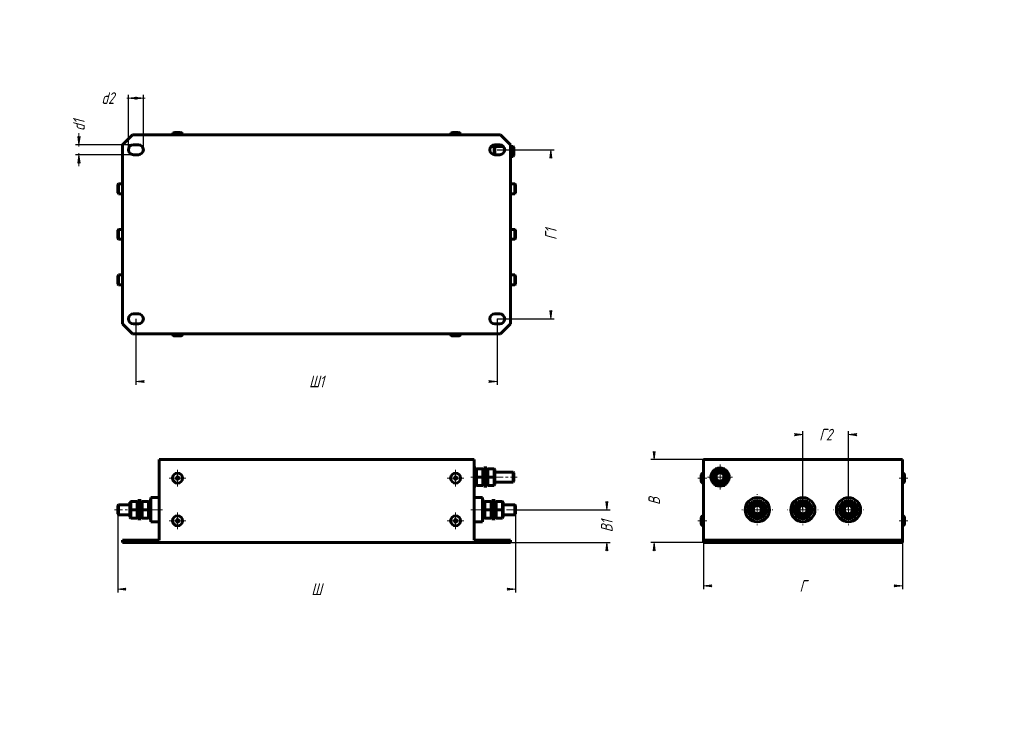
# Model space of a CAD drawing. Header units: millimetres. Extents: x 0 to 594, y 0 to 420.
import ezdxf

# ---------------------------------------------------------------- set-up
doc = ezdxf.new("R2010")
doc.units = ezdxf.units.MM
for name, pattern in [('K5LT_AXLED', [12, 7.5, -1.5, 1.5, -1.5]), ('K5LT_BASIC', [0]), ('K5LT_THIN', [0])]:
    doc.linetypes.add(name, pattern=pattern)
doc.layers.add('Системный слой', color=7, linetype='Continuous')
doc.styles.add('KDIMTEXTSTYLE', font='GOST_AU.SHX', dxfattribs={"width": 0.96, "oblique": 15, "height": 5})
doc.dimstyles.new('KDIMSTYLE (1.00)', dxfattribs={"dimtxt": 5, "dimasz": 1, "dimexe": 2, "dimexo": 0, "dimgap": 1, "dimtad": 1, "dimtxsty": 'KDIMTEXTSTYLE', "dimsah": 1, "dimcen": 0, "dimdle": 1, "dimadec": 0, "dimazin": 0, "dimtfac": 0.667, "dimtmove": 0, "dimatfit": 3, "dimfxl": 1, "dimtvp": 1, "dimtolj": 1, "dimtzin": 0, "dimarcsym": 0})

# ---------------------------------------------------------------- blocks, each defined once
blk = doc.blocks.new('U0')
at = {"layer": 'Системный слой', "color": 150, "linetype": 'K5LT_BASIC', "lineweight": 60, "true_color": 0x0080ff}
for p, q in [((286.7096877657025, 343.5954764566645), (291.8457557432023, 343.5954764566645)), ((296.1096877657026, 343.5954764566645), (297.6096877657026, 343.5954764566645))]:
    blk.add_line(p, q, dxfattribs=at)
blk = doc.blocks.new('KDIMARROW_01')
at = {"layer": 'Системный слой'}
blk.add_hatch(color=0, dxfattribs=at).paths.add_polyline_path([(-5, -0.6582624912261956), (0, 0), (-5, 0.658262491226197), (-4.5, 5.51091059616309e-16)])
at = {"layer": 'Системный слой', "color": 0, "linetype": 'K5LT_THIN', "lineweight": 18}
for p, q in [((-4.5, 5.51091059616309e-16), (-5, 0.658262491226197)), ((-5, 0.658262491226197), (0, 0)), ((0, 0), (-5, -0.6582624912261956)), ((-5, -0.6582624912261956), (-4.5, 5.51091059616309e-16)), ((0, 0), (-1, 0))]:
    blk.add_line(p, q, dxfattribs=at)
blk = doc.blocks.new('KDIMARROW_02')
at = {"layer": 'Системный слой'}
blk.add_hatch(color=0, dxfattribs=at).paths.add_polyline_path([(4.5, -5.51091059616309e-16), (5, 0.6582624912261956), (0, 0), (5, -0.658262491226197)])
at = {"layer": 'Системный слой', "color": 0, "linetype": 'K5LT_THIN', "lineweight": 18}
for p, q in [((0, 0), (-1, 0)), ((5, 0.6582624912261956), (0, 0)), ((0, 0), (5, -0.658262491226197)), ((0, 0), (7, -8.572527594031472e-16)), ((4.5, -5.51091059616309e-16), (5, 0.6582624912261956)), ((5, -0.658262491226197), (4.5, -5.51091059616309e-16))]:
    blk.add_line(p, q, dxfattribs=at)
blk = doc.blocks.new('U1')
at = {"layer": 'Системный слой', "color": 150, "linetype": 'K5LT_BASIC', "lineweight": 60, "true_color": 0x0080ff}
for p, q in [((279.1096877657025, 124.5408172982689), (279.1096877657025, 131.8408172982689)), ((279.1096877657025, 117.2408172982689), (279.1096877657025, 124.5408172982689))]:
    blk.add_line(p, q, dxfattribs=at)
blk = doc.blocks.new('U2')
at = {"layer": 'Системный слой', "color": 150, "linetype": 'K5LT_BASIC', "lineweight": 60, "true_color": 0x0080ff}
for p, q in [((298.1096877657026, 146.740817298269), (298.1096877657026, 144.240817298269)), ((298.1096877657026, 144.240817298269), (298.1096877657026, 141.7408172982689))]:
    blk.add_line(p, q, dxfattribs=at)
blk = doc.blocks.new('U3')
at = {"layer": 'Системный слой', "color": 150, "linetype": 'K5LT_BASIC', "lineweight": 60, "true_color": 0x0080ff}
for p, q in [((297.6096877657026, 147.240817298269), (297.6096877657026, 144.240817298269)), ((297.6096877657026, 144.240817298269), (297.6096877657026, 141.240817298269))]:
    blk.add_line(p, q, dxfattribs=at)
blk = doc.blocks.new('U4')
at = {"layer": 'Системный слой', "color": 30, "linetype": 'K5LT_AXLED', "lineweight": 18, "true_color": 0xff8000}
for q in [(95.23468776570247, 122.8658172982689), (90.23468776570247, 117.8658172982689), (100.2346877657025, 117.8658172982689), (95.23468776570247, 112.8658172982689)]:
    blk.add_line((95.23468776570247, 117.8658172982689), q, dxfattribs=at)
blk = doc.blocks.new('U5')
at = {"layer": 'Системный слой', "color": 30, "linetype": 'K5LT_AXLED', "lineweight": 18, "true_color": 0xff8000}
for q in [(95.2346877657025, 148.6158172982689), (90.2346877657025, 143.6158172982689), (100.2346877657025, 143.6158172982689), (95.2346877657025, 138.6158172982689)]:
    blk.add_line((95.2346877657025, 143.6158172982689), q, dxfattribs=at)
blk = doc.blocks.new('U6')
at = {"layer": 'Системный слой', "color": 30, "linetype": 'K5LT_AXLED', "lineweight": 18, "true_color": 0xff8000}
for q in [(262.9846877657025, 122.8658172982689), (257.9846877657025, 117.8658172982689), (267.9846877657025, 117.8658172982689), (262.9846877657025, 112.8658172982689)]:
    blk.add_line((262.9846877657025, 117.8658172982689), q, dxfattribs=at)
blk = doc.blocks.new('U7')
at = {"layer": 'Системный слой', "color": 30, "linetype": 'K5LT_AXLED', "lineweight": 18, "true_color": 0xff8000}
for q in [(262.9846877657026, 148.6158172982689), (257.9846877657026, 143.6158172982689), (267.9846877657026, 143.6158172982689), (262.9846877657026, 138.6158172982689)]:
    blk.add_line((262.9846877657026, 143.6158172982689), q, dxfattribs=at)
blk = doc.blocks.new('U8')
at = {"layer": 'Системный слой', "color": 150, "linetype": 'K5LT_BASIC', "lineweight": 60, "true_color": 0x0080ff}
for start, end in [(125.380022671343, 174.619977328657), (65.3800226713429, 114.6199773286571), (5.380022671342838, 54.61997732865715), (185.380022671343, 234.619977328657), (305.3800226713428, 354.6199773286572), (245.3800226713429, 294.6199773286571)]:
    blk.add_arc((422.49246928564, 144.240817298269), 5.5, start, end, dxfattribs=at)
blk = doc.blocks.new('U9')
at = {"layer": 'Системный слой', "color": 150, "linetype": 'K5LT_BASIC', "lineweight": 60, "true_color": 0x0080ff}
for start, end in [(125.3800226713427, 174.6199773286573), (65.3800226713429, 114.6199773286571), (5.380022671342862, 54.61997732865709), (185.3800226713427, 234.6199773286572), (245.3800226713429, 294.6199773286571), (305.3800226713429, 354.6199773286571)]:
    blk.add_arc((472.49246928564, 124.5408172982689), 5.5, start, end, dxfattribs=at)
blk = doc.blocks.new('U10')
at = {"layer": 'Системный слой', "color": 150, "linetype": 'K5LT_BASIC', "lineweight": 60, "true_color": 0x0080ff}
for start, end in [(125.3800226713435, 174.6199773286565), (65.3800226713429, 114.6199773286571), (5.380022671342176, 54.61997732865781), (185.3800226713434, 234.6199773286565), (245.3800226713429, 294.6199773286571), (305.3800226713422, 354.6199773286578)]:
    blk.add_arc((444.99246928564, 124.5408172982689), 5.5, start, end, dxfattribs=at)
blk = doc.blocks.new('U11')
at = {"layer": 'Системный слой', "color": 150, "linetype": 'K5LT_BASIC', "lineweight": 60, "true_color": 0x0080ff}
for start, end in [(125.3800226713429, 174.6199773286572), (65.3800226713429, 114.6199773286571), (5.380022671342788, 54.61997732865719), (185.3800226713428, 234.6199773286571), (245.380022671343, 294.6199773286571), (305.3800226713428, 354.6199773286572)]:
    blk.add_arc((499.99246928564, 124.5408172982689), 5.5, start, end, dxfattribs=at)
blk = doc.blocks.new('U12')
at = {"layer": 'Системный слой', "color": 150, "linetype": 'K5LT_BASIC', "lineweight": 60, "true_color": 0x0080ff}
for p, q in [((411.19246928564, 143.6158172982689), (411.19246928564, 145.3158172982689)), ((411.19246928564, 141.9158172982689), (411.19246928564, 143.6158172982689))]:
    blk.add_line(p, q, dxfattribs=at)
blk = doc.blocks.new('U13')
at = {"layer": 'Системный слой', "color": 150, "linetype": 'K5LT_BASIC', "lineweight": 60, "true_color": 0x0080ff}
for p, q in [((411.19246928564, 117.8658172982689), (411.19246928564, 119.5658172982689)), ((411.19246928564, 116.1658172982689), (411.19246928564, 117.8658172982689))]:
    blk.add_line(p, q, dxfattribs=at)
blk = doc.blocks.new('U14')
at = {"layer": 'Системный слой', "color": 30, "linetype": 'K5LT_AXLED', "lineweight": 18, "true_color": 0xff8000}
for q in [(422.49246928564, 151.740817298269), (414.99246928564, 144.240817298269), (429.99246928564, 144.240817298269), (422.49246928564, 136.740817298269)]:
    blk.add_line((422.49246928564, 144.240817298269), q, dxfattribs=at)
blk = doc.blocks.new('U15')
at = {"layer": 'Системный слой', "color": 30, "linetype": 'K5LT_AXLED', "lineweight": 18, "true_color": 0xff8000}
for q in [(472.49246928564, 133.8408172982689), (463.19246928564, 124.5408172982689), (481.79246928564, 124.5408172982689), (472.49246928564, 115.2408172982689)]:
    blk.add_line((472.49246928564, 124.5408172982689), q, dxfattribs=at)
blk = doc.blocks.new('U16')
at = {"layer": 'Системный слой', "color": 30, "linetype": 'K5LT_AXLED', "lineweight": 18, "true_color": 0xff8000}
for q in [(499.99246928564, 133.8408172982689), (490.69246928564, 124.5408172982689), (509.29246928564, 124.5408172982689), (499.99246928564, 115.2408172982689)]:
    blk.add_line((499.99246928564, 124.5408172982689), q, dxfattribs=at)
blk = doc.blocks.new('U17')
at = {"layer": 'Системный слой', "color": 30, "linetype": 'K5LT_AXLED', "lineweight": 18, "true_color": 0xff8000}
for q in [(444.99246928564, 133.8408172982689), (435.69246928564, 124.5408172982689), (454.29246928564, 124.5408172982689), (444.99246928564, 115.2408172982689)]:
    blk.add_line((444.99246928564, 124.5408172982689), q, dxfattribs=at)
blk = doc.blocks.new('U18')
at = {"layer": 'Системный слой', "color": 30, "linetype": 'K5LT_AXLED', "lineweight": 18, "true_color": 0xff8000}
for q in [(422.49246928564, 149.240817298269), (417.49246928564, 144.240817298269), (427.49246928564, 144.240817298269), (422.49246928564, 139.240817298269)]:
    blk.add_line((422.49246928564, 144.240817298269), q, dxfattribs=at)
blk = doc.blocks.new('U19')
at = {"layer": 'Системный слой', "color": 30, "linetype": 'K5LT_AXLED', "lineweight": 18, "true_color": 0xff8000}
for q in [(444.99246928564, 129.5408172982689), (439.99246928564, 124.5408172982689), (449.99246928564, 124.5408172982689), (444.99246928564, 119.5408172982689)]:
    blk.add_line((444.99246928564, 124.5408172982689), q, dxfattribs=at)

msp = doc.modelspace()

# ---------------------------------------------------------------- linework, layer by layer
at = {"layer": 'Системный слой', "color": 150, "linetype": 'K5LT_BASIC', "lineweight": 60, "true_color": 0x0080ff}
for p, q in [((62.10968776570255, 344.5954764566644), (68.10968776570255, 350.5954764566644)), ((68.10968776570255, 350.5954764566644), (290.1096877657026, 350.5954764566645)), ((93.53468776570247, 351.8954764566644), (96.93468776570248, 351.8954764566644)), ((261.2846877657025, 351.8954764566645), (264.6846877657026, 351.8954764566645)), ((290.1096877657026, 350.5954764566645), (296.1096877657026, 344.5954764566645)), ((62.10968776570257, 236.5954764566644), (62.10968776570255, 344.5954764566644)), ((68.60968776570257, 344.5954764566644), (71.60968776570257, 344.5954764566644)), ((286.2096877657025, 344.5686902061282), (286.2096877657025, 343.4822278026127)), ((286.6096877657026, 344.5954764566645), (289.6096877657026, 344.5954764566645)), ((286.7096877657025, 344.5954764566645), (286.7096877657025, 343.1935526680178)), ((296.1096877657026, 344.5954764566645), (296.1096877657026, 236.5954764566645)), ((71.60968776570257, 338.5954764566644), (68.60968776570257, 338.5954764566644)), ((284.2772707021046, 343.4822278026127), (286.2096877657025, 343.4822278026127)), ((286.2096877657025, 343.4822278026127), (286.2096877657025, 338.6222627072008)), ((286.2096877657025, 343.4822278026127), (286.7096877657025, 343.1935526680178)), ((289.6096877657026, 338.5954764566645), (286.6096877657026, 338.5954764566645)), ((286.7096877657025, 343.1935526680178), (286.7096877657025, 338.5954764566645)), ((297.6096877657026, 343.5954764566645), (298.1096877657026, 343.0954764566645)), ((297.6096877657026, 343.5954764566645), (297.6096877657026, 337.5954764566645)), ((298.1096877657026, 343.0954764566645), (298.1096877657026, 338.0954764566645)), ((296.1096877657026, 337.5954764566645), (297.6096877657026, 337.5954764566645)), ((297.6096877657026, 337.5954764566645), (298.1096877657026, 338.0954764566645)), ((59.60968776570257, 321.0954764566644), (59.10968776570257, 320.5954764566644)), ((62.10968776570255, 321.0954764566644), (59.60968776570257, 321.0954764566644)), ((59.60968776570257, 315.0954764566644), (59.60968776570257, 321.0954764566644)), ((296.1096877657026, 321.0954764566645), (298.6096877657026, 321.0954764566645)), ((298.6096877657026, 321.0954764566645), (299.1096877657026, 320.5954764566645)), ((298.6096877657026, 321.0954764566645), (298.6096877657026, 315.0954764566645)), ((59.1096877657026, 315.5954764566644), (59.10968776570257, 320.5954764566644)), ((59.60968776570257, 315.0954764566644), (59.1096877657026, 315.5954764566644)), ((62.10968776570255, 315.0954764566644), (59.60968776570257, 315.0954764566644)), ((296.1096877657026, 315.0954764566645), (298.6096877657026, 315.0954764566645)), ((298.6096877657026, 315.0954764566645), (299.1096877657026, 315.5954764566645)), ((299.1096877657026, 320.5954764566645), (299.1096877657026, 315.5954764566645)), ((59.60968776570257, 293.5954764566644), (59.10968776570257, 293.0954764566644)), ((59.1096877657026, 288.0954764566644), (59.10968776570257, 293.0954764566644)), ((62.10968776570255, 293.5954764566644), (59.60968776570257, 293.5954764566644)), ((59.60968776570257, 287.5954764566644), (59.60968776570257, 293.5954764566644)), ((296.1096877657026, 293.5954764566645), (298.6096877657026, 293.5954764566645)), ((298.6096877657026, 293.5954764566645), (298.6096877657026, 287.5954764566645)), ((298.6096877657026, 293.5954764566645), (299.1096877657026, 293.0954764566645)), ((299.1096877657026, 293.0954764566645), (299.1096877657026, 288.0954764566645)), ((59.60968776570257, 287.5954764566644), (59.1096877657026, 288.0954764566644)), ((62.10968776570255, 287.5954764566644), (59.60968776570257, 287.5954764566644)), ((296.1096877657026, 287.5954764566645), (298.6096877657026, 287.5954764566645)), ((298.6096877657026, 287.5954764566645), (299.1096877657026, 288.0954764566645)), ((59.60968776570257, 266.0954764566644), (59.10968776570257, 265.5954764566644)), ((59.1096877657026, 260.5954764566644), (59.10968776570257, 265.5954764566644)), ((62.10968776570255, 266.0954764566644), (59.60968776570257, 266.0954764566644)), ((59.60968776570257, 260.0954764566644), (59.60968776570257, 266.0954764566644)), ((296.1096877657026, 266.0954764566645), (298.6096877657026, 266.0954764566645)), ((298.6096877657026, 266.0954764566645), (299.1096877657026, 265.5954764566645)), ((298.6096877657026, 266.0954764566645), (298.6096877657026, 260.0954764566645)), ((299.1096877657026, 265.5954764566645), (299.1096877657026, 260.5954764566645)), ((59.60968776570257, 260.0954764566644), (59.1096877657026, 260.5954764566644)), ((62.10968776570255, 260.0954764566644), (59.60968776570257, 260.0954764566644)), ((296.1096877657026, 260.0954764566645), (298.6096877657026, 260.0954764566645)), ((298.6096877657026, 260.0954764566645), (299.1096877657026, 260.5954764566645)), ((68.6096877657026, 242.5954764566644), (71.6096877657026, 242.5954764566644)), ((286.6096877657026, 242.5954764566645), (289.6096877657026, 242.5954764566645)), ((68.1096877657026, 230.5954764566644), (62.10968776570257, 236.5954764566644)), ((71.6096877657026, 236.5954764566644), (68.6096877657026, 236.5954764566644)), ((289.6096877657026, 236.5954764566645), (286.6096877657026, 236.5954764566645)), ((296.1096877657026, 236.5954764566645), (290.1096877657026, 230.5954764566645)), ((290.1096877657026, 230.5954764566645), (68.1096877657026, 230.5954764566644)), ((96.93468776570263, 229.2954764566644), (93.53468776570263, 229.2954764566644)), ((264.6846877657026, 229.2954764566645), (261.2846877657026, 229.2954764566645)), ((84.10968776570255, 154.7408172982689), (274.1096877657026, 154.7408172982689)), ((84.10968776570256, 106.2408172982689), (84.10968776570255, 154.7408172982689)), ((274.1096877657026, 106.2408172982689), (274.1096877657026, 154.7408172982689)), ((412.49246928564, 154.7408172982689), (532.49246928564, 154.7408172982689)), ((412.49246928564, 106.2408172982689), (412.49246928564, 154.7408172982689)), ((532.49246928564, 106.2408172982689), (532.49246928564, 154.7408172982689)), ((274.1096877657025, 149.740817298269), (275.1096877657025, 149.740817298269)), ((275.1096877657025, 149.740817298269), (275.1096877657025, 138.740817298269)), ((275.6096877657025, 149.240817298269), (275.1096877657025, 148.740817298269)), ((275.6096877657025, 149.240817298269), (279.4096877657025, 149.240817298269)), ((275.6096877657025, 149.240817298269), (275.6096877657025, 144.240817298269)), ((279.4096877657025, 149.240817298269), (279.9096877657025, 148.740817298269)), ((279.4096877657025, 149.240817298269), (279.4096877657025, 144.240817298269)), ((279.9096877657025, 149.740817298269), (279.9096877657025, 138.740817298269)), ((279.9096877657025, 149.740817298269), (280.9096877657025, 149.740817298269)), ((280.9096877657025, 149.740817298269), (280.9096877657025, 138.740817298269)), ((280.9096877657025, 149.740817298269), (281.9096877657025, 149.740817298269)), ((280.9096877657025, 149.740817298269), (280.9096877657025, 138.740817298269)), ((281.9096877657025, 149.740817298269), (281.9096877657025, 138.740817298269)), ((282.4096877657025, 149.240817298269), (281.9096877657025, 148.740817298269)), ((282.4096877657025, 149.240817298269), (286.2096877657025, 149.240817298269)), ((282.4096877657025, 149.240817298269), (282.4096877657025, 144.240817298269)), ((286.2096877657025, 149.240817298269), (286.7096877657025, 148.740817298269)), ((286.2096877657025, 149.240817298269), (286.2096877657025, 144.240817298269)), ((286.7096877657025, 148.740817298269), (286.7096877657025, 144.240817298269)), ((419.6057179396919, 149.240817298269), (416.7189665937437, 144.240817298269)), ((419.8943930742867, 148.740817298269), (417.2963168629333, 144.240817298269)), ((419.6057179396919, 149.240817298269), (419.8943930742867, 148.740817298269)), ((425.3792206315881, 149.240817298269), (419.6057179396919, 149.240817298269)), ((425.0905454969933, 148.740817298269), (419.8943930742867, 148.740817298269)), ((425.3792206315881, 149.240817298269), (425.0905454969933, 148.740817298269)), ((427.6886217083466, 144.240817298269), (425.0905454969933, 148.740817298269)), ((428.2659719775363, 144.2408172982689), (425.3792206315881, 149.240817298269)), ((275.6096877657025, 144.240817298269), (275.1096877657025, 144.240817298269)), ((275.6096877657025, 144.240817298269), (279.4096877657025, 144.240817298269)), ((275.6096877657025, 144.240817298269), (275.6096877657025, 139.240817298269)), ((279.4096877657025, 144.240817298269), (279.9096877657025, 144.240817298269)), ((279.4096877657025, 144.240817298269), (279.4096877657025, 139.240817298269)), ((282.4096877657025, 144.240817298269), (281.9096877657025, 144.240817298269)), ((282.4096877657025, 144.240817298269), (286.2096877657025, 144.240817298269)), ((282.4096877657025, 144.240817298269), (282.4096877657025, 139.240817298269)), ((286.2096877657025, 144.240817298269), (286.7096877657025, 144.240817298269)), ((286.2096877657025, 144.240817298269), (286.2096877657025, 139.240817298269)), ((286.7096877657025, 147.240817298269), (297.6096877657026, 147.240817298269)), ((286.7096877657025, 144.240817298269), (286.7096877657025, 139.740817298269)), ((297.6096877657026, 147.240817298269), (298.1096877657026, 146.740817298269)), ((416.7189665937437, 144.240817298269), (417.2963168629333, 144.240817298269)), ((416.7189665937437, 144.240817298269), (419.6057179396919, 139.240817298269)), ((417.2963168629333, 144.240817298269), (419.8943930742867, 139.740817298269)), ((425.0905454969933, 139.740817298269), (427.6886217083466, 144.240817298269)), ((425.3792206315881, 139.240817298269), (428.2659719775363, 144.2408172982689)), ((428.2659719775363, 144.2408172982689), (427.6886217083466, 144.240817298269)), ((533.7924692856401, 145.3158172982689), (533.7924692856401, 141.9158172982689)), ((274.1096877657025, 138.740817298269), (275.1096877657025, 138.740817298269)), ((275.6096877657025, 139.240817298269), (275.1096877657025, 139.740817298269)), ((275.6096877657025, 139.240817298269), (279.4096877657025, 139.240817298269)), ((279.4096877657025, 139.240817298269), (279.9096877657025, 139.740817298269)), ((279.9096877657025, 138.740817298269), (280.9096877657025, 138.740817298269)), ((280.9096877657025, 138.740817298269), (281.9096877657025, 138.740817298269)), ((282.4096877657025, 139.240817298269), (281.9096877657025, 139.740817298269)), ((282.4096877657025, 139.240817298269), (286.2096877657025, 139.240817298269)), ((286.2096877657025, 139.240817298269), (286.7096877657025, 139.740817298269)), ((286.7096877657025, 141.240817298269), (297.6096877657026, 141.240817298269)), ((297.6096877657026, 141.240817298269), (298.1096877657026, 141.7408172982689)), ((419.6057179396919, 139.240817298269), (419.8943930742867, 139.740817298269)), ((419.6057179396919, 139.240817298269), (425.3792206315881, 139.240817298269)), ((419.8943930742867, 139.740817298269), (425.0905454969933, 139.740817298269)), ((425.3792206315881, 139.240817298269), (425.0905454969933, 139.740817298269)), ((79.10968776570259, 131.8408172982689), (79.10968776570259, 117.2408172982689)), ((79.10968776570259, 131.8408172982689), (84.10968776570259, 131.8408172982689)), ((279.1096877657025, 131.8408172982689), (274.1096877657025, 131.8408172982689)), ((59.60968776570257, 127.5408172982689), (59.10968776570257, 127.0408172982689)), ((59.10968776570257, 122.0408172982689), (59.10968776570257, 127.0408172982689)), ((66.50968776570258, 127.5408172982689), (59.60968776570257, 127.5408172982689)), ((59.60968776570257, 121.5408172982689), (59.60968776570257, 127.5408172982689)), ((67.00968776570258, 129.5408172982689), (66.50968776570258, 129.0408172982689)), ((66.50968776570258, 129.0408172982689), (66.50968776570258, 124.5408172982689)), ((67.00968776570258, 129.5408172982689), (70.80968776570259, 129.5408172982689)), ((67.00968776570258, 129.5408172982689), (67.00968776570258, 124.5408172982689)), ((70.80968776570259, 129.5408172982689), (71.30968776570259, 129.0408172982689)), ((70.80968776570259, 129.5408172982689), (70.80968776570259, 124.5408172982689)), ((71.30968776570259, 130.0408172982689), (71.30968776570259, 119.0408172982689)), ((71.30968776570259, 130.0408172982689), (72.30968776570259, 130.0408172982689)), ((72.30968776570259, 130.0408172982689), (72.30968776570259, 119.0408172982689)), ((72.30968776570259, 130.0408172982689), (72.30968776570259, 119.0408172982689)), ((72.30968776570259, 130.0408172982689), (73.30968776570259, 130.0408172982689)), ((73.30968776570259, 130.0408172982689), (73.30968776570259, 119.0408172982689)), ((73.80968776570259, 129.5408172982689), (73.30968776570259, 129.0408172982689)), ((73.80968776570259, 129.5408172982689), (77.6096877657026, 129.5408172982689)), ((73.80968776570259, 129.5408172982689), (73.80968776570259, 124.5408172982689)), ((77.6096877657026, 129.5408172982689), (78.1096877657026, 129.0408172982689)), ((77.6096877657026, 129.5408172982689), (77.6096877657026, 124.5408172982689)), ((78.1096877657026, 130.0408172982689), (78.1096877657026, 119.0408172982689)), ((78.1096877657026, 130.0408172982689), (79.1096877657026, 130.0408172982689)), ((279.1096877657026, 130.0408172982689), (280.1096877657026, 130.0408172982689)), ((280.1096877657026, 130.0408172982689), (280.1096877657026, 119.0408172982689)), ((280.6096877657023, 129.5408172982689), (280.1096877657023, 129.0408172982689)), ((280.6096877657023, 129.5408172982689), (284.4096877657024, 129.5408172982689)), ((280.6096877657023, 129.5408172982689), (280.6096877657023, 124.5408172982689)), ((284.4096877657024, 129.5408172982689), (284.9096877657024, 129.0408172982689)), ((284.4096877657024, 129.5408172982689), (284.4096877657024, 124.5408172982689)), ((284.9096877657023, 130.0408172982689), (284.9096877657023, 119.0408172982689)), ((284.9096877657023, 130.0408172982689), (285.9096877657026, 130.0408172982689)), ((285.9096877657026, 130.0408172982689), (285.9096877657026, 119.0408172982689)), ((285.9096877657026, 130.0408172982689), (285.9096877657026, 119.0408172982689)), ((285.9096877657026, 130.0408172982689), (286.9096877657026, 130.0408172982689)), ((286.9096877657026, 130.0408172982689), (286.9096877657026, 119.0408172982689)), ((287.4096877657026, 129.5408172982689), (286.9096877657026, 129.0408172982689)), ((287.4096877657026, 129.5408172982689), (291.2096877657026, 129.5408172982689)), ((287.4096877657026, 129.5408172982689), (287.4096877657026, 124.5408172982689)), ((291.2096877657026, 129.5408172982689), (291.7096877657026, 129.0408172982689)), ((291.2096877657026, 129.5408172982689), (291.2096877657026, 124.5408172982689)), ((291.7096877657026, 129.0408172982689), (291.7096877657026, 124.5408172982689)), ((291.7096877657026, 127.5408172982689), (298.6096877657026, 127.5408172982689)), ((298.6096877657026, 127.5408172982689), (299.1096877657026, 127.0408172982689)), ((298.6096877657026, 127.5408172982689), (298.6096877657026, 121.5408172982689)), ((299.1096877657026, 127.0408172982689), (299.1096877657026, 122.0408172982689)), ((442.1057179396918, 129.5408172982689), (439.2189665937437, 124.5408172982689)), ((442.3943930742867, 129.0408172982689), (439.7963168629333, 124.5408172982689)), ((442.1057179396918, 129.5408172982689), (442.3943930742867, 129.0408172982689)), ((447.8792206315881, 129.5408172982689), (442.1057179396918, 129.5408172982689)), ((447.5905454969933, 129.0408172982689), (442.3943930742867, 129.0408172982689)), ((447.8792206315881, 129.5408172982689), (447.5905454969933, 129.0408172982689)), ((450.1886217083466, 124.5408172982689), (447.5905454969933, 129.0408172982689)), ((450.7659719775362, 124.5408172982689), (447.8792206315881, 129.5408172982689)), ((469.6057179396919, 129.5408172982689), (466.7189665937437, 124.5408172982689)), ((469.8943930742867, 129.0408172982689), (467.2963168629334, 124.5408172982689)), ((469.6057179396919, 129.5408172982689), (469.8943930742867, 129.0408172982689)), ((475.3792206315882, 129.5408172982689), (469.6057179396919, 129.5408172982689)), ((475.0905454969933, 129.0408172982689), (469.8943930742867, 129.0408172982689)), ((475.3792206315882, 129.5408172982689), (475.0905454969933, 129.0408172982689)), ((477.6886217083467, 124.5408172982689), (475.0905454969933, 129.0408172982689)), ((478.2659719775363, 124.5408172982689), (475.3792206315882, 129.5408172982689)), ((497.1057179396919, 129.5408172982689), (494.2189665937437, 124.5408172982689)), ((497.3943930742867, 129.0408172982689), (494.7963168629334, 124.5408172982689)), ((497.1057179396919, 129.5408172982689), (497.3943930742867, 129.0408172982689)), ((502.8792206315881, 129.5408172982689), (497.1057179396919, 129.5408172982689)), ((502.5905454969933, 129.0408172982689), (497.3943930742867, 129.0408172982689)), ((502.8792206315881, 129.5408172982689), (502.5905454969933, 129.0408172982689)), ((505.1886217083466, 124.5408172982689), (502.5905454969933, 129.0408172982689)), ((505.7659719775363, 124.5408172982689), (502.8792206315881, 129.5408172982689)), ((59.60968776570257, 121.5408172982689), (59.10968776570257, 122.0408172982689)), ((66.50968776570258, 121.5408172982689), (59.60968776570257, 121.5408172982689)), ((66.50968776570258, 124.5408172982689), (66.50968776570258, 120.0408172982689)), ((67.00968776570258, 124.5408172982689), (66.50968776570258, 124.5408172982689)), ((67.00968776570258, 119.5408172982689), (66.50968776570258, 120.0408172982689)), ((67.00968776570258, 124.5408172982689), (70.80968776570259, 124.5408172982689)), ((67.00968776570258, 124.5408172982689), (67.00968776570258, 119.5408172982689)), ((67.00968776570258, 119.5408172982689), (70.80968776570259, 119.5408172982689)), ((70.80968776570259, 124.5408172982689), (71.30968776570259, 124.5408172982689)), ((70.80968776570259, 124.5408172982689), (70.80968776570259, 119.5408172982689)), ((70.80968776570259, 119.5408172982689), (71.30968776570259, 120.0408172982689)), ((71.30968776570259, 119.0408172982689), (72.30968776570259, 119.0408172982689)), ((72.30968776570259, 119.0408172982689), (73.30968776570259, 119.0408172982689)), ((73.80968776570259, 124.5408172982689), (73.30968776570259, 124.5408172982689)), ((73.80968776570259, 119.5408172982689), (73.30968776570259, 120.0408172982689)), ((73.80968776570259, 124.5408172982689), (77.6096877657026, 124.5408172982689)), ((73.80968776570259, 124.5408172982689), (73.80968776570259, 119.5408172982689)), ((73.80968776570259, 119.5408172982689), (77.6096877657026, 119.5408172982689)), ((77.6096877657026, 124.5408172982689), (78.1096877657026, 124.5408172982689)), ((77.6096877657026, 124.5408172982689), (77.6096877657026, 119.5408172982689)), ((77.6096877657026, 119.5408172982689), (78.1096877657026, 120.0408172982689)), ((78.1096877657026, 119.0408172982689), (79.1096877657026, 119.0408172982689)), ((279.1096877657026, 119.0408172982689), (280.1096877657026, 119.0408172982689)), ((280.6096877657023, 124.5408172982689), (280.1096877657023, 124.5408172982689)), ((280.6096877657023, 119.5408172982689), (280.1096877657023, 120.0408172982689)), ((280.6096877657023, 124.5408172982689), (284.4096877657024, 124.5408172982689)), ((280.6096877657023, 124.5408172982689), (280.6096877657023, 119.5408172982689)), ((280.6096877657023, 119.5408172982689), (284.4096877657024, 119.5408172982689)), ((284.4096877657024, 124.5408172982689), (284.9096877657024, 124.5408172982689)), ((284.4096877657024, 124.5408172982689), (284.4096877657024, 119.5408172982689)), ((284.4096877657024, 119.5408172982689), (284.9096877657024, 120.0408172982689)), ((284.9096877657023, 119.0408172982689), (285.9096877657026, 119.0408172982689)), ((285.9096877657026, 119.0408172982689), (286.9096877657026, 119.0408172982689)), ((287.4096877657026, 124.5408172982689), (286.9096877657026, 124.5408172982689)), ((287.4096877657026, 119.5408172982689), (286.9096877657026, 120.0408172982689)), ((287.4096877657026, 124.5408172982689), (291.2096877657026, 124.5408172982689)), ((287.4096877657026, 124.5408172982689), (287.4096877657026, 119.5408172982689)), ((287.4096877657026, 119.5408172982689), (291.2096877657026, 119.5408172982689)), ((291.2096877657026, 124.5408172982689), (291.7096877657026, 124.5408172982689)), ((291.2096877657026, 124.5408172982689), (291.2096877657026, 119.5408172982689)), ((291.2096877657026, 119.5408172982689), (291.7096877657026, 120.0408172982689)), ((291.7096877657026, 124.5408172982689), (291.7096877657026, 120.0408172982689)), ((291.7096877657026, 121.5408172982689), (298.6096877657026, 121.5408172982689)), ((298.6096877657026, 121.5408172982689), (299.1096877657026, 122.0408172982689)), ((439.2189665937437, 124.5408172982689), (439.7963168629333, 124.5408172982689)), ((439.2189665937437, 124.5408172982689), (442.1057179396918, 119.5408172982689)), ((439.7963168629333, 124.5408172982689), (442.3943930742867, 120.0408172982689)), ((442.1057179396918, 119.5408172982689), (442.3943930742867, 120.0408172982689)), ((442.1057179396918, 119.5408172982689), (447.8792206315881, 119.5408172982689)), ((442.3943930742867, 120.0408172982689), (447.5905454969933, 120.0408172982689)), ((447.5905454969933, 120.0408172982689), (450.1886217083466, 124.5408172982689)), ((447.8792206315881, 119.5408172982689), (447.5905454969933, 120.0408172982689)), ((447.8792206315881, 119.5408172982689), (450.7659719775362, 124.5408172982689)), ((450.7659719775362, 124.5408172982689), (450.1886217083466, 124.5408172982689)), ((466.7189665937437, 124.5408172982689), (467.2963168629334, 124.5408172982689)), ((466.7189665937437, 124.5408172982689), (469.6057179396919, 119.5408172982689)), ((467.2963168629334, 124.5408172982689), (469.8943930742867, 120.0408172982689)), ((469.6057179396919, 119.5408172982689), (469.8943930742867, 120.0408172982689)), ((469.6057179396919, 119.5408172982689), (475.3792206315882, 119.5408172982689)), ((469.8943930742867, 120.0408172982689), (475.0905454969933, 120.0408172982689)), ((475.0905454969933, 120.0408172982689), (477.6886217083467, 124.5408172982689)), ((475.3792206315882, 119.5408172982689), (475.0905454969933, 120.0408172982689)), ((475.3792206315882, 119.5408172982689), (478.2659719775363, 124.5408172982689)), ((478.2659719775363, 124.5408172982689), (477.6886217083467, 124.5408172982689)), ((494.2189665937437, 124.5408172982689), (494.7963168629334, 124.5408172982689)), ((494.2189665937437, 124.5408172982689), (497.1057179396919, 119.5408172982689)), ((494.7963168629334, 124.5408172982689), (497.3943930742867, 120.0408172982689)), ((497.1057179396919, 119.5408172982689), (497.3943930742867, 120.0408172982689)), ((497.1057179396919, 119.5408172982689), (502.8792206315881, 119.5408172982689)), ((497.3943930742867, 120.0408172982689), (502.5905454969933, 120.0408172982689)), ((502.5905454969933, 120.0408172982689), (505.1886217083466, 124.5408172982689)), ((502.8792206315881, 119.5408172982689), (502.5905454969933, 120.0408172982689)), ((502.8792206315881, 119.5408172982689), (505.7659719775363, 124.5408172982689)), ((505.7659719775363, 124.5408172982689), (505.1886217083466, 124.5408172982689)), ((533.7924692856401, 119.5658172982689), (533.7924692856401, 116.1658172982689)), ((79.10968776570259, 117.2408172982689), (84.10968776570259, 117.2408172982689)), ((279.1096877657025, 117.2408172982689), (274.1096877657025, 117.2408172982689)), ((62.10968776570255, 106.2408172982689), (68.10968776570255, 106.2408172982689)), ((62.10968776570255, 104.7408172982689), (62.10968776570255, 106.2408172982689)), ((62.10968776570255, 104.7408172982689), (68.10968776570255, 104.7408172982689)), ((68.10968776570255, 104.7408172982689), (68.10968776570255, 106.2408172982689)), ((68.10968776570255, 106.2408172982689), (84.10968776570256, 106.2408172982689)), ((68.10968776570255, 104.7408172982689), (290.1096877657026, 104.7408172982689)), ((274.1096877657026, 106.2408172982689), (290.1096877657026, 106.2408172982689)), ((290.1096877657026, 106.2408172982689), (296.1096877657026, 106.2408172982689)), ((290.1096877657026, 104.7408172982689), (290.1096877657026, 106.2408172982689)), ((290.1096877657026, 104.7408172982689), (296.1096877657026, 104.7408172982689)), ((296.1096877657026, 104.7408172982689), (296.1096877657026, 106.2408172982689)), ((412.49246928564, 106.2408172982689), (418.49246928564, 106.2408172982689)), ((412.49246928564, 104.7408172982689), (412.49246928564, 106.2408172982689)), ((412.49246928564, 104.7408172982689), (418.49246928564, 104.7408172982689)), ((418.49246928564, 104.7408172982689), (418.49246928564, 106.2408172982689)), ((418.49246928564, 106.2408172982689), (526.49246928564, 106.2408172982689)), ((418.49246928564, 104.7408172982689), (526.49246928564, 104.7408172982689)), ((526.49246928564, 106.2408172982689), (532.49246928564, 106.2408172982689)), ((526.49246928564, 104.7408172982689), (526.49246928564, 106.2408172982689)), ((526.49246928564, 104.7408172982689), (532.49246928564, 104.7408172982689)), ((532.49246928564, 104.7408172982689), (532.49246928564, 106.2408172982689))]:
    msp.add_line(p, q, dxfattribs=at)
at = {"layer": 'Системный слой', "color": 30, "linetype": 'K5LT_AXLED', "lineweight": 18, "true_color": 0xff8000}
for p, q in [((272.1096877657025, 144.240817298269), (277.1096877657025, 144.240817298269)), ((272.1096877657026, 144.240817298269), (300.1096877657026, 144.240817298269)), ((277.9096877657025, 144.240817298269), (280.9096877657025, 144.240817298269)), ((280.9096877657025, 144.240817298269), (283.9096877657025, 144.240817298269)), ((409.19246928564, 143.6158172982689), (414.49246928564, 143.6158172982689)), ((535.79246928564, 143.6158172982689), (530.49246928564, 143.6158172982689)), ((86.10968776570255, 124.5408172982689), (57.10968776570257, 124.5408172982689)), ((69.30968776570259, 124.5408172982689), (72.30968776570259, 124.5408172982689)), ((72.30968776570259, 124.5408172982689), (75.30968776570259, 124.5408172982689)), ((76.10968776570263, 124.5408172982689), (79.10968776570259, 124.5408172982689)), ((79.10968776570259, 124.5408172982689), (86.10968776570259, 124.5408172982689)), ((279.1096877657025, 124.5408172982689), (272.1096877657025, 124.5408172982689)), ((301.1096877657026, 124.5408172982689), (272.1096877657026, 124.5408172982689)), ((279.1096877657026, 124.5408172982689), (282.1096877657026, 124.5408172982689)), ((282.9096877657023, 124.5408172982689), (285.9096877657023, 124.5408172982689)), ((285.9096877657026, 124.5408172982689), (288.9096877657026, 124.5408172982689)), ((409.19246928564, 117.8658172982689), (414.49246928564, 117.8658172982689)), ((535.79246928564, 117.8658172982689), (530.49246928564, 117.8658172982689))]:
    msp.add_line(p, q, dxfattribs=at)
at = {"layer": 'Системный слой', "color": 150, "linetype": 'K5LT_BASIC', "lineweight": 60, "true_color": 0x0080ff}
for centre, radius in [((95.2346877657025, 143.6158172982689), 3), ((95.2346877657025, 143.6158172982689), 0.75), ((262.9846877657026, 143.6158172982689), 3), ((262.9846877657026, 143.6158172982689), 0.75), ((422.49246928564, 144.240817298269), 3.5), ((422.49246928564, 144.240817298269), 3), ((422.49246928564, 144.240817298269), 2.500000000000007), ((444.99246928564, 124.5408172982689), 7.3), ((472.49246928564, 124.5408172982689), 7.3), ((499.99246928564, 124.5408172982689), 7.3), ((444.99246928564, 124.5408172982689), 3.5), ((444.99246928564, 124.5408172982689), 3), ((444.99246928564, 124.5408172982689), 2.5), ((472.49246928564, 124.5408172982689), 3.5), ((472.49246928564, 124.5408172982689), 3), ((472.49246928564, 124.5408172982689), 2.5), ((499.99246928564, 124.5408172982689), 3.5), ((499.99246928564, 124.5408172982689), 3), ((499.99246928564, 124.5408172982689), 2.5), ((95.23468776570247, 117.8658172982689), 3), ((262.9846877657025, 117.8658172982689), 3), ((95.23468776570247, 117.8658172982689), 0.75), ((262.9846877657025, 117.8658172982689), 0.75)]:
    msp.add_circle(centre, radius, dxfattribs=at)
for centre, radius, start, end in [((93.53468776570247, 350.5954764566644), 1.300000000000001, 90.00000000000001, 180), ((96.93468776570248, 350.5954764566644), 1.300000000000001, 0, 89.99999999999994), ((261.2846877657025, 350.5954764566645), 1.300000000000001, 90.00000000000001, 180), ((264.6846877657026, 350.5954764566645), 1.300000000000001, 0, 89.99999999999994), ((68.60968776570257, 341.5954764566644), 3, 90, 270), ((71.60968776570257, 341.5954764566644), 3, 270, 90), ((286.6096877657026, 341.5954764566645), 3, 90, 270), ((289.6096877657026, 341.5954764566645), 3, 270, 90), ((68.6096877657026, 239.5954764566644), 3, 90, 270), ((71.6096877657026, 239.5954764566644), 3, 270, 90), ((286.6096877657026, 239.5954764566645), 3, 90, 270), ((289.6096877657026, 239.5954764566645), 3, 270, 90), ((93.53468776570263, 230.5954764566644), 1.300000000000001, 180, 269.9999999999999), ((96.93468776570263, 230.5954764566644), 1.300000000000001, 270, 0), ((261.2846877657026, 230.5954764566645), 1.300000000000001, 180, 269.9999999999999), ((264.6846877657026, 230.5954764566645), 1.300000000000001, 270, 0), ((412.49246928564, 145.3158172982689), 1.299999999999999, 89.99999999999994, 180), ((532.49246928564, 145.3158172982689), 1.299999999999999, 0, 90.00000000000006), ((412.49246928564, 141.9158172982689), 1.299999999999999, 180, 270), ((532.49246928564, 141.9158172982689), 1.299999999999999, 269.9999999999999, 0), ((412.49246928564, 119.5658172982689), 1.299999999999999, 89.99999999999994, 180), ((532.49246928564, 119.5658172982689), 1.299999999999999, 0, 90.00000000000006), ((412.49246928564, 116.1658172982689), 1.299999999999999, 180, 270), ((532.49246928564, 116.1658172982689), 1.299999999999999, 269.9999999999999, 0)]:
    msp.add_arc(centre, radius, start, end, dxfattribs=at)

# ---------------------------------------------------------------- block references
at = {"layer": 'Системный слой'}
for name in ['U0', 'U5', 'U7', 'U14', 'U8', 'U18', 'U3', 'U2', 'U12', 'U1', 'U17', 'U15', 'U16', 'U10', 'U19', 'U9', 'U11', 'U4', 'U6', 'U13']:
    msp.add_blockref(name, (0, 0), dxfattribs=at)

# ---------------------------------------------------------------- dimensions: what is measured, and where the dimension line sits
at = {"layer": 'Системный слой', "color": 7}
for base, p1, p2, location, text, override in [((65.60968776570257, 372.7341212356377), (74.60968776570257, 341.5954764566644), (65.60968776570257, 341.5954764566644), (53.16850086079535, 372.7341212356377), '\\H5.0;\\W0.965;\\Q15;\\H5.0;\\W0.965;\\Q15;\\Q15;\\H7.00;d2\\Q15;\\H5.00;', {"dimexo": 0, "dimblk1": 'KDIMARROW_02', "dimblk2": 'KDIMARROW_02', "dimse1": 0, "dimse2": 0, "dimclrt": 7, "dimtolj": 1}), ((288.1096877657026, 201.8569057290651), (70.1096877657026, 239.5954764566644), (288.1096877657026, 239.5954764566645), (179.1096877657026, 201.8569057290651), '\\H5.0;\\W0.965;\\Q15;\\H5.0;\\W0.965;\\Q15;\\Q15;\\H7.00;Ш1\\Q15;\\H5.00;', {"dimexo": 0, "dimblk1": 'KDIMARROW_01', "dimblk2": 'KDIMARROW_01', "dimse1": 0, "dimse2": 0, "dimclrt": 7, "dimtolj": 1}), ((472.49246928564, 169.8241332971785), (499.99246928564, 124.5408172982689), (472.49246928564, 124.5408172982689), (486.24246928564, 169.8241332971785), '\\H5.0;\\W0.965;\\Q15;\\H5.0;\\W0.965;\\Q15;\\Q15;\\H7.00;Г2\\Q15;\\H5.00;', {"dimexo": 0, "dimblk1": 'KDIMARROW_01', "dimblk2": 'KDIMARROW_01', "dimse1": 0, "dimse2": 0, "dimclrt": 7, "dimtolj": 1}), ((299.1096877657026, 76.62377681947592), (59.10968776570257, 124.5408172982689), (299.1096877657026, 124.5408172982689), (179.1096877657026, 76.62377681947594), '\\H5.0;\\W0.965;\\Q15;\\H5.0;\\W0.965;\\Q15;\\Q15;\\H7.00;Ш\\Q15;\\H10.00;', {"dimexo": 0, "dimblk1": 'KDIMARROW_01', "dimblk2": 'KDIMARROW_01', "dimse1": 0, "dimse2": 0, "dimclrt": 7, "dimtolj": 1}), ((532.49246928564, 78.6237768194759), (412.49246928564, 104.7408172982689), (532.49246928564, 104.7408172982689), (472.49246928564, 78.6237768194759), '\\H5.0;\\W0.965;\\Q15;\\H5.0;\\W0.965;\\Q15;\\Q15;\\H7.00;Г\\Q15;\\H5.00;', {"dimexo": 0, "dimblk1": 'KDIMARROW_01', "dimblk2": 'KDIMARROW_01', "dimse1": 0, "dimse2": 0, "dimclrt": 7, "dimtolj": 1})]:
    msp.add_linear_dim(base=base, p1=p1, p2=p2, location=location, text=text, dimstyle='KDIMSTYLE (1.00)', override=override, dxfattribs=at).render()
for base, p1, p2, location, text, override in [((35.74922234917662, 344.5954764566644), (70.10968776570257, 338.5954764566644), (70.10968776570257, 344.5954764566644), (35.74922234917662, 356.2958300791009), '\\H5.0;\\W0.965;\\Q15;\\H5.0;\\W0.965;\\Q15;\\Q15;\\H7.00;d1\\Q15;\\H5.00;', {"dimexo": 0, "dimblk1": 'KDIMARROW_02', "dimblk2": 'KDIMARROW_02', "dimse1": 0, "dimse2": 0, "dimclrt": 7, "dimtolj": 1}), ((320.4633807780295, 341.5954764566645), (288.1096877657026, 239.5954764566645), (288.1096877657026, 341.5954764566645), (320.4633807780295, 290.5954764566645), '\\H5.0;\\W0.965;\\Q15;\\H5.0;\\W0.965;\\Q15;\\Q15;\\H7.00;Г1\\Q15;\\H5.00;', {"dimexo": 0, "dimblk1": 'KDIMARROW_01', "dimblk2": 'KDIMARROW_01', "dimse1": 0, "dimse2": 0, "dimclrt": 7, "dimtolj": 1}), ((382.7899781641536, 104.7408172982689), (412.49246928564, 154.7408172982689), (412.49246928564, 104.7408172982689), (382.7899781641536, 129.7408172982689), '\\H5.0;\\W0.965;\\Q15;\\H5.0;\\W0.965;\\Q15;\\Q15;\\H7.00;В\\Q15;\\H5.00;', {"dimexo": 0, "dimblk1": 'KDIMARROW_01', "dimblk2": 'KDIMARROW_01', "dimse1": 0, "dimse2": 0, "dimclrt": 7, "dimtolj": 1}), ((354.1715769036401, 104.7408172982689), (299.1096877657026, 124.5408172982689), (290.1096877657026, 104.7408172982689), (354.1715769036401, 114.6408172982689), '\\H5.0;\\W0.965;\\Q15;\\H5.0;\\W0.965;\\Q15;\\Q15;\\H7.00;В1\\Q15;\\H5.00;', {"dimexo": 0, "dimblk1": 'KDIMARROW_01', "dimblk2": 'KDIMARROW_01', "dimse1": 0, "dimse2": 0, "dimclrt": 7, "dimtolj": 1})]:
    msp.add_linear_dim(base=base, p1=p1, p2=p2, angle=90, location=location, text=text, dimstyle='KDIMSTYLE (1.00)', override=override, dxfattribs=at).render()

doc.saveas('drawing.dxf')
